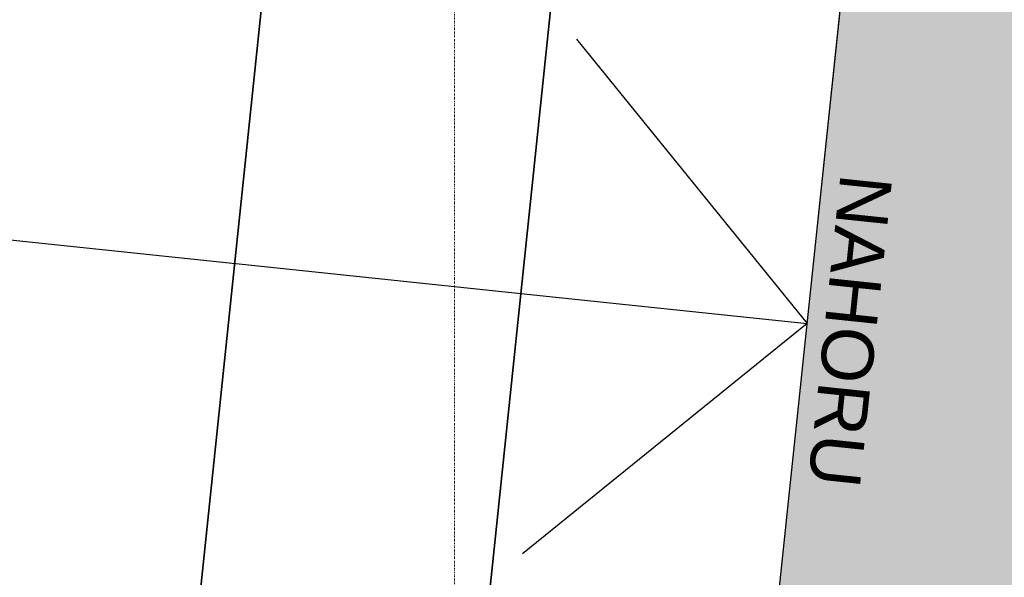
# Model space of a CAD drawing. Header units: millimetres. Extents: x -40276 to 214973, y -147941 to 35228.
# Tile 86 of 256: x -15270 to -14319, y 9897 to 10435. Entities that reach past the tile are written whole.
import ezdxf

# ---------------------------------------------------------------- set-up
doc = ezdxf.new("R2010")
doc.units = ezdxf.units.MM
doc.header["$MEASUREMENT"] = 0
doc.linetypes.add('Wipeout_Contour', pattern=[1000, 0, -1000])
doc.linetypes.add('Čerchovaná S', pattern=[3.5, 1.5, -0.85, 0.3, -0.85])
for name, color, linetype in [('1._POHLED ZÁPADNÍ_2_0_plochy', 7, 'Continuous'), ('1._POHLED ZÁPADNÍ_2_Interiér - schodiště', 7, 'Continuous'), ('1._POHLED ZÁPADNÍ_2_Nové_Interiér - schodiště', 7, 'Continuous'), ('1._POHLED ZÁPADNÍ_2_Nové_Výplně - Povrchové', 7, 'Continuous'), ('1._POHLED ZÁPADNÍ_2_Nové_VÝTAH VAR 1', 7, 'Continuous'), ('1._POHLED ZÁPADNÍ_2_Značky - řezy', 7, 'Continuous')]:
    doc.layers.add(name, color=color, linetype=linetype)
doc.styles.add('GENEROVANÝ_STYL_1', font='txt')

msp = doc.modelspace()

# ---------------------------------------------------------------- hatches: boundary and pattern name
at = {"layer": '1._POHLED ZÁPADNÍ_2_0_plochy', "linetype": 'Continuous', "lineweight": 0, "true_color": 0x3c3525}
msp.add_hatch(color=39, dxfattribs=at).paths.add_polyline_path([(-25869.24, 653.02), (-25868.09, 309.88), (-22137.4, 321.89), (-22138.46, 646.93), (-20885.98, 651), (-20713.53, 10463.4), (-18181.94, 10198.51), (-18222.48, 9798.31), (-17178.56, 9692.55), (-17162.72, 9848.86), (-12837.13, 9407.86), (-12817.99, 11448.13), (-11148.08, 11448.18), (-11147.86, 12036.27), (-10988.08, 12036.27), (-10988.08, 13086.27), (-11147.46, 13086.27), (-11147.13, 13937.19), (-10988.08, 13937.19), (-10988.08, 14849.19), (-11146.79, 14849.19), (-11146.58, 15386.81), (-10988.08, 15386.81), (-10988.08, 16436.81), (-11146.18, 16436.81), (-11145.89, 17210.22), (-20953.17, 17986.91), (-23795.81, 18203.26)])

# ---------------------------------------------------------------- linework, layer by layer
at = {"layer": '1._POHLED ZÁPADNÍ_2_Nové_VÝTAH VAR 1', "color": 1, "linetype": 'Continuous', "lineweight": 25, "flags": 128}
msp.add_lwpolyline([(-12957.76, 10506.26), (-14454.86, 10664.05), (-14567.92, 9591.3), (-13070.83, 9433.51)], close=True, dxfattribs=at)

# ---------------------------------------------------------------- next in the draw order: wipeouts: each hides what was drawn before it
at = {"color": 254, "linetype": 'Wipeout_Contour', "lineweight": 0, "ltscale": 73314.635124}
msp.add_wipeout([(-15009.31, 10703.56), (-15285.57, 10732.51), (-15386.63, 9768.25), (-15110.36, 9739.3)], dxfattribs=at).dxf.layer = '1._POHLED ZÁPADNÍ_2_Nové_Výplně - Povrchové'

# ---------------------------------------------------------------- next in the draw order: linework, layer by layer
at = {"layer": '1._POHLED ZÁPADNÍ_2_Nové_Interiér - schodiště', "color": 1, "linetype": 'Continuous', "lineweight": 25}
msp.add_line((-15116.25, 9683.1), (-15012.46, 10673.47), dxfattribs=at)

# ---------------------------------------------------------------- next in the draw order: wipeouts: each hides what was drawn before it
at = {"color": 254, "linetype": 'Wipeout_Contour', "lineweight": 0, "ltscale": 72335.392636}
msp.add_wipeout([(-14733.04, 10674.61), (-15009.31, 10703.56), (-15110.36, 9739.3), (-14834.1, 9710.34)], dxfattribs=at).dxf.layer = '1._POHLED ZÁPADNÍ_2_Nové_Výplně - Povrchové'

# ---------------------------------------------------------------- next in the draw order: linework, layer by layer
at = {"layer": '1._POHLED ZÁPADNÍ_2_Nové_Interiér - schodiště', "color": 1, "linetype": 'Continuous', "lineweight": 25}
for p, q in [((-15012.46, 10673.47), (-15116.25, 9683.1)), ((-14839.99, 9654.14), (-14736.2, 10644.52))]:
    msp.add_line(p, q, dxfattribs=at)
at = {"layer": '1._POHLED ZÁPADNÍ_2_Značky - řezy', "color": 154, "linetype": 'Čerchovaná S', "lineweight": 13}
msp.add_line((-14850.07, 19645.96), (-14850.07, -411.79), dxfattribs=at)

# ---------------------------------------------------------------- next in the draw order: wipeouts: each hides what was drawn before it
at = {"color": 254, "linetype": 'Wipeout_Contour', "lineweight": 0, "ltscale": 71360.007664}
msp.add_wipeout([(-14733.04, 10674.61), (-14834.1, 9710.34), (-14557.83, 9681.39), (-14456.78, 10645.66)], dxfattribs=at).dxf.layer = '1._POHLED ZÁPADNÍ_2_Nové_Výplně - Povrchové'

# ---------------------------------------------------------------- next in the draw order: linework, layer by layer
at = {"layer": '1._POHLED ZÁPADNÍ_2_Nové_Interiér - schodiště', "color": 1, "linetype": 'Continuous', "lineweight": 25}
for p, q in [((-14736.2, 10644.52), (-14839.99, 9654.14)), ((-14563.72, 9625.19), (-14459.93, 10615.57)), ((-14732.15, 10416.6), (-14509.57, 10141.91)), ((-16719.69, 10373.53), (-14785.83, 10170.86)), ((-14785.83, 10170.86), (-14509.57, 10141.91)), ((-14509.57, 10141.91), (-14784.27, 9919.33))]:
    msp.add_line(p, q, dxfattribs=at)

# ---------------------------------------------------------------- next in the draw order: texts
at = {"layer": '1._POHLED ZÁPADNÍ_2_Interiér - schodiště', "color": 1, "linetype": 'Continuous', "lineweight": 25, "insert": (-14452.6, 10285.09), "char_height": 50, "attachment_point": 4, "rotation": 264.01725, "style": 'GENEROVANÝ_STYL_1'}
msp.add_mtext('\\A1;{\\pql;\\fArial|b0|i0|c238|p38;NAHORU}', dxfattribs=at)

doc.saveas('drawing.dxf')
